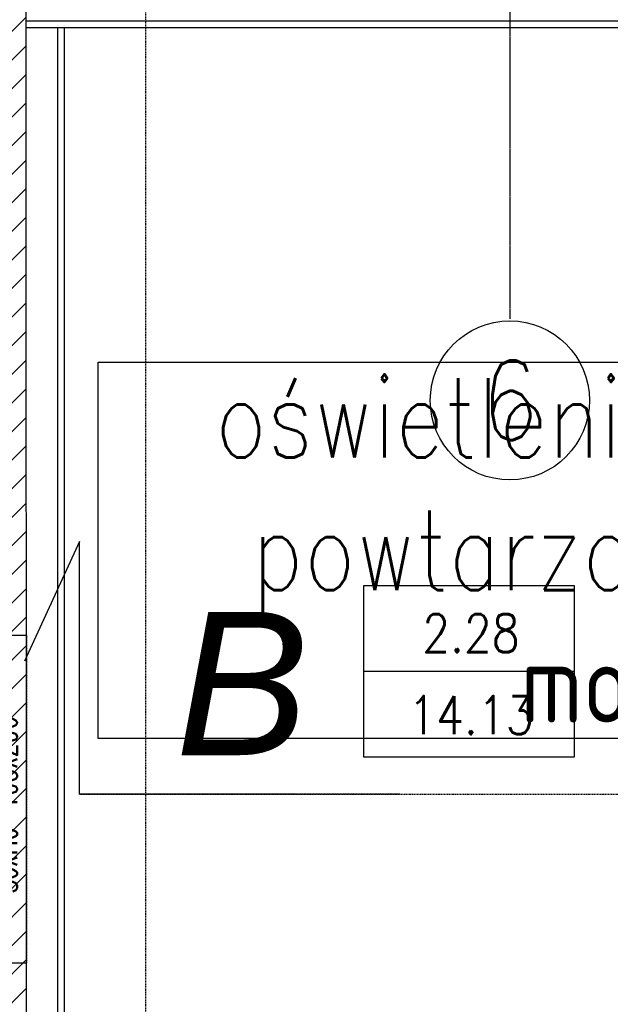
# Model space of a CAD drawing. Header units: millimetres. Extents: x 69081 to 158617, y -37521 to -9534.
# Tile 143 of 256: x 113029 to 113215, y -20190 to -19880. Entities that reach past the tile are written whole.
import ezdxf
from ezdxf.enums import TextEntityAlignment as Align

# ---------------------------------------------------------------- set-up
doc = ezdxf.new("R2010")
doc.units = ezdxf.units.MM
for name, pattern in [('DO', [0.8, 0.6, -0.1, 0, -0.1]), ('DP', [0.5, 0.3, -0.2]), ('KRESKOWA-SREDNIA', [0.2, 0.12, -0.08])]:
    doc.linetypes.add(name, pattern=pattern)
for name, color, linetype in [('0_oświetlenie', 7, 'Continuous'), ('A-----SZ', 8, 'Continuous'), ('A-MEB', 8, 'Continuous'), ('A-OSI', 8, 'DO'), ('A-SCI', 7, 'Continuous'), ('AM DRZIW WEWN', 1, 'Continuous'), ('BI_sym', 7, 'Continuous'), ('F-BIL', 1, 'Continuous'), ('F-BIL-OP', 3, 'Continuous'), ('F-BIL-TA', 1, 'Continuous'), ('JS_PODCIĄGI', 1, 'DP'), ('R-----OP', 1, 'Continuous'), ('R-----WY', 1, 'Continuous')]:
    doc.layers.add(name, color=color, linetype=linetype)
doc.layers.add('SB_OTWORY DRZWI', color=1, linetype='Continuous', lineweight=9)
doc.layers.get('R-----WY').off()
doc.styles.add('ROMANS', font='romans.shx', dxfattribs={"height": 1})
doc.styles.add('SIMPLEX', font='simplex', dxfattribs={"width": 0.85})
doc.styles.add('SŁAWKA', font='simplex.shx', dxfattribs={"height": 12.5})
doc.styles.add('WYM--ROMANSSHX-08', font='ROMANS.SHX', dxfattribs={"width": 0.8})

# ---------------------------------------------------------------- blocks, each defined once
blk = doc.blocks.new('enr')
blk.add_circle((0, 0), 0.5)
at = {"style": 'ROMANS', "width": 0.85}
blk.add_attdef('NR', text='', height=0.5, dxfattribs=at).set_placement((0, 0), align=Align.MIDDLE_CENTER)
blk = doc.blocks.new('osie')
at = {"layer": 'A-OSI'}
blk.add_line((19098.6, -41234.89), (19098.6, -42812.96), dxfattribs=at)
at = {"layer": 'BI_sym', "xscale": 50, "yscale": 50, "zscale": 50}
blk.add_blockref('enr', (19098.6, -42838.63), dxfattribs=at).add_auto_attribs({'NR': '6'})
blk = doc.blocks.new('DYBY-BL5')
at = {"layer": 'F-BIL-TA', "color": 1}
blk.add_line((0, 45), (110, 45), dxfattribs=at)
blk.add_lwpolyline([(0, 0), (0, 90), (110, 90), (110, 0)], close=True, dxfattribs=at)
at = {"layer": 'F-BIL-OP', "style": 'SIMPLEX', "width": 0.85}
blk.add_attdef('NR', text='', height=20, dxfattribs=at).set_placement((56, 55), align=Align.CENTER)
at = {"layer": 'F-BIL-OP', "color": 2, "style": 'SIMPLEX', "width": 0.85, "flags": 1}
for tag, p in [('NAZWA', (119, 55)), ('POSADZKA', (119, 12)), ('GRUPA', (119, -27)), ('RODZAJ', (119, -72))]:
    blk.add_attdef(tag, p, '', height=19, dxfattribs=at)
at = {"layer": 'F-BIL-OP', "color": 2, "style": 'SIMPLEX', "width": 0.85}
blk.add_attdef('POW.', text='', height=20, dxfattribs=at).set_placement((56, 12), align=Align.CENTER)
at = {"layer": 'F-BIL-OP', "color": 2, "style": 'SIMPLEX', "width": 0.85, "flags": 1}
blk.add_attdef('POWH.', text='', height=20, dxfattribs=at).set_placement((56, -27), align=Align.CENTER)
blk = doc.blocks.new('A$Ca26416af')
at = {"layer": 'A-SCI', "color": 4}
for p, q in [((0, 0), (0, 15)), ((103, 0), (103, 15))]:
    blk.add_line(p, q, dxfattribs=at)
at = {"layer": 'JS_PODCIĄGI', "lineweight": -3}
for p, q in [((0, 15), (103, 15)), ((103, 0), (0, 0))]:
    blk.add_line(p, q, dxfattribs=at)
at = {"layer": 'AM DRZIW WEWN', "insert": (21.87, 12.86), "char_height": 10, "width": 61.9698, "attachment_point": 1, "style": 'ROMANS'}
blk.add_mtext('{\\W0.5;SoxHo=103x206}', dxfattribs=at)
blk = doc.blocks.new('PRZEKROJE')
at = {"layer": 'R-----OP', "color": 121, "linetype": 'DP'}
blk.add_line((19809.22, -32516.52), (19809.22, -34819.41), dxfattribs=at)
at = {"layer": 'R-----OP', "color": 4}
blk.add_lwpolyline([(19856.72, -34118.77), (19788.52, -34118.77), (19788.52, -34039.32), (19771.23, -34076.99)], dxfattribs=at)
at = {"layer": 'R-----OP', "color": 121, "linetype": 'DP'}
blk.add_lwpolyline([(19889.14, -34118.77), (19788.52, -34118.77), (19788.52, -34118.77), (20055.1, -34118.77), (20055.1, -34118.77), (21600.08, -34118.77)], dxfattribs=at)
at = {"layer": 'R-----OP', "insert": (19881.64, -34084), "char_height": 45, "width": 62.9818, "attachment_point": 6, "style": 'SŁAWKA'}
blk.add_mtext('\\pxql;{\\fArial|b0|i1|c238|p34;B}', dxfattribs=at)

msp = doc.modelspace()

# ---------------------------------------------------------------- hatches: boundary and pattern name
at = {"layer": 'A-----SZ'}
h = msp.add_hatch(dxfattribs=at)
h.set_pattern_fill('ANSI31', color=256, scale=2)
h.set_pattern_definition([(45, (77432.36, 16085.3974), (-4.49012806, 4.49012806), [])])
h.paths.add_polyline_path([(113612.1415, -19261.5941), (113554.1415, -19261.5941), (113554.1415, -19421.5941), (113566.1415, -19421.5941), (113566.1415, -19273.5941), (113612.1415, -19273.5941)])
h.paths.add_polyline_path([(113821.1415, -19261.5941), (113711.1415, -19261.5941), (113711.1415, -19273.5941), (113821.1415, -19273.5941)])
h.paths.add_polyline_path([(113733.1415, -19421.5941), (113195.1415, -19421.5941), (113195.1415, -19436.5941), (113733.1415, -19436.5941)])
h.paths.add_polyline_path([(113558.6415, -19860.5747), (113546.6415, -19860.5736), (113546.6415, -19940.5941), (113486.6415, -19940.5941), (113486.6415, -19952.5941), (113558.6415, -19952.5941)], flags=17)
h.paths.add_polyline_path([(113821.1415, -20081.5941), (113486.6415, -20081.5941), (113486.6415, -19860.5681), (113471.6415, -19860.5668), (113471.6415, -20351.5941), (113486.6415, -20351.5941), (113486.6415, -20096.5941), (113821.1415, -20096.5941)])
h.paths.add_polyline_path([(113471.6415, -20181.5941), (113219.6415, -20181.5941), (113219.6415, -20203.5941), (113231.6415, -20203.5941), (113231.6415, -20193.5941), (113471.6415, -20193.5941)])
h.paths.add_polyline_path([(113471.6415, -20303.5941), (113371.6415, -20303.5941), (113371.6415, -20351.5941), (113383.6415, -20351.5941), (113383.6415, -20315.5941), (113471.6415, -20315.5941)])
h.paths.add_polyline_path([(113231.6415, -20313.5941), (113231.6415, -20302.5941), (113219.6415, -20302.5941), (113219.6415, -20351.5941), (113231.6415, -20351.5941)])
h.paths.add_polyline_path([(113031.1534, -19860.5269), (113016.1534, -19860.5255), (113016.2519, -20109.5941), (112955.2009, -20109.5941), (112955.2009, -20121.5941), (113016.2566, -20121.5941), (113016.2566, -20256.5941), (113031.3102, -20256.5941)])
h.paths.add_polyline_path([(112856.2009, -20109.5941), (112841.2009, -20109.5941), (112841.2009, -19860.5097), (112826.2009, -19860.5097), (112826.2009, -20120.3598), (112826.2009, -20121.5941), (112856.2009, -20121.5941)])
h.paths.add_polyline_path([(112722.6415, -20121.5941), (112727.2009, -20121.5941), (112727.2009, -20109.5941), (112710.6415, -20109.5941), (112710.6415, -20187.5941), (112612.6415, -20187.5941), (112612.6415, -20156.5941), (112612.6415, -20075.5941), (112600.6415, -20075.5941), (112600.6415, -20087.5941), (112600.6415, -20187.5941), (112410.6415, -20187.5941), (112410.6415, -20199.5941), (112445.6415, -20199.5941), (112445.6415, -20289.5941), (112410.6415, -20289.5941), (112410.6415, -19911.9298), (112395.6415, -19915.3929), (112395.6415, -20360.5941), (112410.6415, -20360.5941), (112410.6415, -20301.5941), (112445.6415, -20301.5941), (112445.6415, -20351.5941), (112457.6415, -20351.5941), (112457.6415, -20199.5941), (112600.6415, -20199.5941), (112600.6415, -20204.5941), (112612.6415, -20204.5941), (112612.6415, -20199.5941), (112722.6415, -20199.5941)])
h.paths.add_polyline_path([(112722.6415, -20298.5941), (112710.6415, -20298.5941), (112710.6415, -20303.5941), (112722.6415, -20303.5941)], flags=17)
h.paths.add_polyline_path([(112612.6415, -20303.5941), (112600.6415, -20303.5941), (112600.6415, -20351.5941), (112612.6415, -20351.5941)], flags=17)
h.paths.add_polyline_path([(112501.6415, -20075.5941), (112410.6415, -20075.5941), (112410.6415, -20087.5941), (112501.6415, -20087.5941)], flags=17)
h.paths.add_polyline_path([(113621.1415, -19860.5941), (113633.1415, -19860.5941), (113633.1415, -19860.5814), (113621.1415, -19860.5803)], flags=17)
h.paths.add_polyline_path([(113761.1415, -19860.5941), (113773.1415, -19860.5941), (113761.1415, -19860.593)], flags=17)
h.paths.add_polyline_path([(113773.1415, -19890.5941), (113773.1415, -19902.5941), (113821.1415, -19902.5941), (113821.1415, -19890.5941)], flags=17)
h.paths.add_polyline_path([(113016.2566, -20256.5941), (113016.2566, -20271.5941), (113016.4304, -20271.5941), (113016.4304, -20351.5941), (113031.3478, -20351.5941), (113031.3102, -20256.5941)])
h.paths.add_polyline_path([(112286.6415, -20375.5941), (112286.6415, -20360.5941), (112230.0579, -20360.5941), (112140.8553, -19974.2149), (112126.2397, -19977.5892), (112218.1264, -20375.5941)])
h.paths.add_polyline_path([(112389.6415, -20360.5941), (112389.6415, -20375.5941), (112445.6415, -20375.5941), (112445.6415, -20360.5941)])

# ---------------------------------------------------------------- linework, layer by layer
at = {"layer": 'A-MEB', "linetype": 'KRESKOWA-SREDNIA'}
for points in [[(113031.1621, -19882.5941), (113471.6415, -19882.5941), (113471.6415, -19880.5941), (113031.1613, -19880.5941)], [(113043.1534, -19882.5941), (113043.1534, -20219.5941), (113041.1534, -20219.5941), (113041.1534, -19882.5941)]]:
    msp.add_lwpolyline(points, dxfattribs=at)
at = {"layer": 'A-SCI', "color": 5}
msp.add_line((113031.1534, -19860.5941), (113031.3478, -20351.5941), dxfattribs=at)

# ---------------------------------------------------------------- block references
at = {"layer": 'A-SCI', "color": 4}
msp.add_blockref('osie', (94084.5456, 22838.835), dxfattribs=at)
at = {"layer": 'F-BIL', "xscale": 0.6, "yscale": 0.6, "zscale": 0.6}
msp.add_blockref('DYBY-BL5', (113137.3016, -20111.9509), dxfattribs=at).add_auto_attribs({'NR': '2.28', 'POW.': '14.13'})
at = {"layer": 'R-----WY'}
msp.add_blockref('PRZEKROJE', (93259.4635, 13995.1786), dxfattribs=at)
at = {"layer": 'SB_OTWORY DRZWI', "rotation": 90}
msp.add_blockref('A$Ca26416af', (113031.3317, -20176.6694), dxfattribs=at)

# ---------------------------------------------------------------- texts
at = {"layer": '0_oświetlenie', "linetype": 'Continuous', "insert": (113247.8779, -19992.7714, 2), "char_height": 25, "width": 378.004849, "attachment_point": 2, "style": 'WYM--ROMANSSHX-08', "bg_fill": 16, "box_fill_scale": 1.2, "bg_fill_color": 257, "bg_fill_transparency": 0}
msp.add_mtext('\\Fsimplex.shx|c238;oświetlenie wg projektu powtarzalnego wnętrz \\Pmoduł 3D', dxfattribs=at)

doc.saveas('drawing.dxf')
